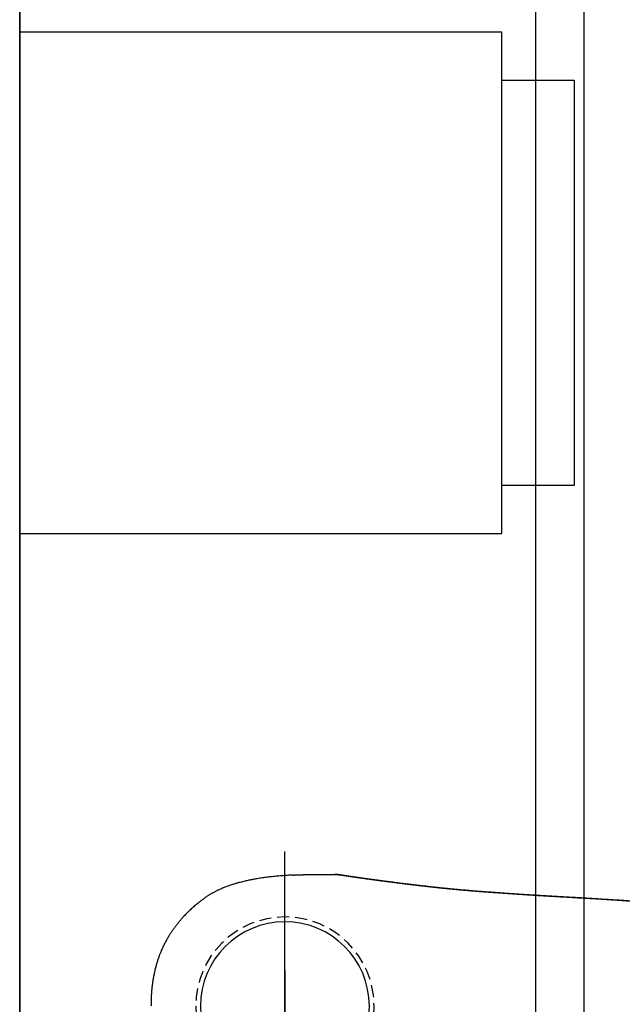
# Model space of a CAD drawing. Header units: millimetres. Extents: x 6161 to 8965, y -9035 to -5431.
# Tile 90 of 256: x 7364 to 7377, y -6803 to -6783. Entities that reach past the tile are written whole.
import ezdxf

# ---------------------------------------------------------------- set-up
doc = ezdxf.new("R2010")
doc.units = ezdxf.units.MM
doc.linetypes.add('HIDDEN', pattern=[0.375, 0.25, -0.125])
doc.layers.add('Wyposazenie Wew - Urzadzenia Sanitarne', color=6, linetype='Continuous')
doc.layers.add('Ściany', color=7, linetype='Continuous')

# ---------------------------------------------------------------- blocks, each defined once
blk = doc.blocks.new('ORAS_ELECTRA')
for p, q in [((-2.733, -1.026), (-2.733, -1.025)), ((-2.368, -4.189), (-2.367, -4.175))]:
    blk.add_line(p, q)
blk.add_lwpolyline([(-0.75, 0), (0.75, 0)])
at = {"color": 9, "linetype": 'HIDDEN', "true_color": 0xb8b8b8}
blk.add_circle((0, 0), 1.85, dxfattribs=at)
for points, knots in [([(-2.718, -0.167), (-2.717, -0.147), (-2.715, -0.106), (-2.712, -0.047), (-2.708, 0.012), (-2.704, 0.068), (-2.699, 0.124), (-2.694, 0.181), (-2.688, 0.237), (-2.682, 0.291), (-2.676, 0.344), (-2.67, 0.395), (-2.663, 0.447), (-2.655, 0.498), (-2.647, 0.549), (-2.639, 0.597), (-2.631, 0.642), (-2.623, 0.685), (-2.615, 0.727), (-2.606, 0.77), (-2.596, 0.812), (-2.586, 0.857), (-2.574, 0.904), (-2.563, 0.948), (-2.552, 0.986), (-2.543, 1.018), (-2.532, 1.053), (-2.521, 1.09), (-2.508, 1.129), (-2.495, 1.167), (-2.481, 1.206), (-2.466, 1.244), (-2.451, 1.282), (-2.436, 1.319), (-2.421, 1.351), (-2.408, 1.38), (-2.397, 1.404), (-2.385, 1.428), (-2.373, 1.452), (-2.36, 1.476), (-2.347, 1.499), (-2.334, 1.523), (-2.32, 1.546), (-2.305, 1.571), (-2.289, 1.597), (-2.27, 1.625), (-2.251, 1.652), (-2.232, 1.679), (-2.212, 1.705), (-2.192, 1.732), (-2.172, 1.758), (-2.149, 1.788), (-2.122, 1.82), (-2.093, 1.856), (-2.063, 1.891), (-2.032, 1.926), (-2.001, 1.96), (-1.969, 1.993), (-1.938, 2.025), (-1.907, 2.056), (-1.875, 2.087), (-1.845, 2.115), (-1.817, 2.14), (-1.791, 2.163), (-1.764, 2.186), (-1.737, 2.208), (-1.71, 2.23), (-1.683, 2.252), (-1.655, 2.273), (-1.627, 2.294), (-1.599, 2.314), (-1.571, 2.333), (-1.543, 2.353), (-1.515, 2.372), (-1.486, 2.39), (-1.455, 2.409), (-1.422, 2.429), (-1.387, 2.449), (-1.351, 2.469), (-1.316, 2.488), (-1.279, 2.506), (-1.243, 2.524), (-1.206, 2.541), (-1.171, 2.557), (-1.139, 2.571), (-1.108, 2.583), (-1.078, 2.595), (-1.047, 2.607), (-1.014, 2.619), (-0.981, 2.631), (-0.948, 2.642), (-0.914, 2.652), (-0.877, 2.663), (-0.838, 2.675), (-0.795, 2.686), (-0.752, 2.697), (-0.709, 2.707), (-0.667, 2.716), (-0.625, 2.724), (-0.583, 2.732), (-0.541, 2.739), (-0.498, 2.745), (-0.456, 2.751), (-0.413, 2.756), (-0.369, 2.761), (-0.324, 2.765), (-0.278, 2.769), (-0.232, 2.772), (-0.186, 2.774), (-0.139, 2.776), (-0.093, 2.778), (-0.046, 2.778), (-0.015, 2.778), (0, 2.779)], [0, 0, 0, 0, 0.013173, 0.026968, 0.039452, 0.051937, 0.064422, 0.076914, 0.089407, 0.101899, 0.113285, 0.124672, 0.136058, 0.147455, 0.158851, 0.170247, 0.179829, 0.189411, 0.198992, 0.208583, 0.218175, 0.227766, 0.23898, 0.250194, 0.257677, 0.26516, 0.272643, 0.281669, 0.290696, 0.299723, 0.308767, 0.317812, 0.326856, 0.335668, 0.34448, 0.350363, 0.356246, 0.362128, 0.368095, 0.374062, 0.380028, 0.386007, 0.391986, 0.397965, 0.405267, 0.412569, 0.419883, 0.427198, 0.434531, 0.441864, 0.4492, 0.456536, 0.466738, 0.476941, 0.487144, 0.497369, 0.507594, 0.517819, 0.527563, 0.537306, 0.54706, 0.556814, 0.564498, 0.572181, 0.57987, 0.587559, 0.595265, 0.602971, 0.610683, 0.618395, 0.625946, 0.633498, 0.64105, 0.648615, 0.656181, 0.663746, 0.672684, 0.681623, 0.690563, 0.699501, 0.708481, 0.717462, 0.726443, 0.735423, 0.742659, 0.749896, 0.757138, 0.764379, 0.772158, 0.779938, 0.787719, 0.795499, 0.803277, 0.813049, 0.822822, 0.832595, 0.842367, 0.851817, 0.861268, 0.870718, 0.880168, 0.889651, 0.899134, 0.908618, 0.918101, 0.928321, 0.938541, 0.948768, 0.958996, 0.969244, 0.979492, 0.989746, 1, 1, 1, 1]), ([(-2.718, -0.167), (-2.718, -0.167), (-2.718, -0.167), (-2.718, -0.168), (-2.718, -0.17), (-2.718, -0.172), (-2.719, -0.173), (-2.719, -0.175), (-2.719, -0.177), (-2.719, -0.178), (-2.719, -0.179), (-2.719, -0.181), (-2.719, -0.182), (-2.719, -0.184), (-2.719, -0.185), (-2.719, -0.186), (-2.719, -0.188), (-2.719, -0.19), (-2.719, -0.192), (-2.719, -0.194), (-2.72, -0.196), (-2.72, -0.197), (-2.72, -0.199), (-2.72, -0.2), (-2.72, -0.202), (-2.72, -0.203), (-2.72, -0.205), (-2.72, -0.207), (-2.72, -0.209), (-2.72, -0.212), (-2.72, -0.214), (-2.72, -0.215), (-2.721, -0.217), (-2.721, -0.218), (-2.721, -0.22), (-2.721, -0.221), (-2.721, -0.222), (-2.721, -0.224), (-2.721, -0.226), (-2.721, -0.228), (-2.721, -0.231), (-2.721, -0.233), (-2.721, -0.235), (-2.721, -0.236), (-2.721, -0.237), (-2.721, -0.238), (-2.721, -0.239), (-2.722, -0.241), (-2.722, -0.242), (-2.722, -0.243), (-2.722, -0.244), (-2.722, -0.246), (-2.722, -0.248), (-2.722, -0.249), (-2.722, -0.251), (-2.722, -0.253), (-2.722, -0.255), (-2.722, -0.256), (-2.722, -0.257), (-2.722, -0.259), (-2.722, -0.26), (-2.722, -0.262), (-2.722, -0.263), (-2.723, -0.265), (-2.723, -0.267), (-2.723, -0.269), (-2.723, -0.271), (-2.723, -0.273), (-2.723, -0.275), (-2.723, -0.276), (-2.723, -0.277), (-2.723, -0.279), (-2.723, -0.28), (-2.723, -0.282), (-2.723, -0.284), (-2.723, -0.286), (-2.723, -0.289), (-2.724, -0.291), (-2.724, -0.293), (-2.724, -0.295), (-2.724, -0.296), (-2.724, -0.298), (-2.724, -0.299), (-2.724, -0.3), (-2.724, -0.302), (-2.724, -0.303), (-2.724, -0.305), (-2.724, -0.307), (-2.724, -0.309), (-2.724, -0.311), (-2.724, -0.313), (-2.724, -0.314), (-2.724, -0.315), (-2.724, -0.317), (-2.724, -0.318), (-2.725, -0.319), (-2.725, -0.32), (-2.725, -0.322), (-2.725, -0.324), (-2.725, -0.326), (-2.725, -0.328), (-2.725, -0.33), (-2.725, -0.332), (-2.725, -0.334), (-2.725, -0.336), (-2.725, -0.338), (-2.725, -0.339), (-2.725, -0.341), (-2.725, -0.342), (-2.725, -0.344), (-2.725, -0.346), (-2.726, -0.348), (-2.726, -0.351), (-2.726, -0.353), (-2.726, -0.355), (-2.726, -0.357), (-2.726, -0.358), (-2.726, -0.359), (-2.726, -0.36), (-2.726, -0.362), (-2.726, -0.363), (-2.726, -0.365), (-2.726, -0.366), (-2.726, -0.368), (-2.726, -0.37), (-2.726, -0.372), (-2.726, -0.374), (-2.726, -0.376), (-2.726, -0.378), (-2.727, -0.38), (-2.727, -0.381), (-2.727, -0.383), (-2.727, -0.384), (-2.727, -0.385), (-2.727, -0.386), (-2.727, -0.388), (-2.727, -0.389), (-2.727, -0.391), (-2.727, -0.393), (-2.727, -0.395), (-2.727, -0.398), (-2.727, -0.4), (-2.727, -0.402), (-2.727, -0.404), (-2.727, -0.405), (-2.727, -0.407), (-2.727, -0.41), (-2.727, -0.412), (-2.728, -0.414), (-2.728, -0.416), (-2.728, -0.418), (-2.728, -0.42), (-2.728, -0.422), (-2.728, -0.423), (-2.728, -0.424), (-2.728, -0.425), (-2.728, -0.427), (-2.728, -0.428), (-2.728, -0.429), (-2.728, -0.43), (-2.728, -0.432), (-2.728, -0.433), (-2.728, -0.435), (-2.728, -0.437), (-2.728, -0.439), (-2.728, -0.441), (-2.728, -0.443), (-2.728, -0.445), (-2.728, -0.447), (-2.728, -0.448), (-2.728, -0.449), (-2.728, -0.45), (-2.729, -0.451), (-2.729, -0.452), (-2.729, -0.453), (-2.729, -0.454), (-2.729, -0.455), (-2.729, -0.457), (-2.729, -0.458), (-2.729, -0.46), (-2.729, -0.463), (-2.729, -0.465), (-2.729, -0.467), (-2.729, -0.469), (-2.729, -0.471), (-2.729, -0.473), (-2.729, -0.474), (-2.729, -0.476), (-2.729, -0.477), (-2.729, -0.479), (-2.729, -0.48), (-2.729, -0.482), (-2.729, -0.485), (-2.729, -0.487), (-2.729, -0.489), (-2.729, -0.492), (-2.73, -0.494), (-2.73, -0.496), (-2.73, -0.498), (-2.73, -0.5), (-2.73, -0.501), (-2.73, -0.503), (-2.73, -0.504), (-2.73, -0.506), (-2.73, -0.508), (-2.73, -0.51), (-2.73, -0.512), (-2.73, -0.514), (-2.73, -0.517), (-2.73, -0.519), (-2.73, -0.521), (-2.73, -0.523), (-2.73, -0.525), (-2.73, -0.527), (-2.73, -0.529), (-2.73, -0.531), (-2.73, -0.533), (-2.73, -0.536), (-2.73, -0.538), (-2.73, -0.54), (-2.731, -0.543), (-2.731, -0.545), (-2.731, -0.547), (-2.731, -0.549), (-2.731, -0.551), (-2.731, -0.553), (-2.731, -0.555), (-2.731, -0.557), (-2.731, -0.559), (-2.731, -0.562), (-2.731, -0.565), (-2.731, -0.568), (-2.731, -0.57), (-2.731, -0.572), (-2.731, -0.574), (-2.731, -0.576), (-2.731, -0.578), (-2.731, -0.579), (-2.731, -0.581), (-2.731, -0.582), (-2.731, -0.583), (-2.731, -0.584), (-2.731, -0.586), (-2.731, -0.588), (-2.731, -0.59), (-2.731, -0.592), (-2.731, -0.594), (-2.731, -0.596), (-2.731, -0.598), (-2.732, -0.6), (-2.732, -0.602), (-2.732, -0.603), (-2.732, -0.604), (-2.732, -0.606), (-2.732, -0.607), (-2.732, -0.609), (-2.732, -0.611), (-2.732, -0.613), (-2.732, -0.615), (-2.732, -0.618), (-2.732, -0.62), (-2.732, -0.623), (-2.732, -0.625), (-2.732, -0.626), (-2.732, -0.627), (-2.732, -0.629), (-2.732, -0.63), (-2.732, -0.631), (-2.732, -0.633), (-2.732, -0.635), (-2.732, -0.637), (-2.732, -0.639), (-2.732, -0.641), (-2.732, -0.643), (-2.732, -0.645), (-2.732, -0.648), (-2.732, -0.651), (-2.732, -0.653), (-2.732, -0.655), (-2.732, -0.658), (-2.732, -0.66), (-2.732, -0.662), (-2.732, -0.663), (-2.732, -0.665), (-2.732, -0.666), (-2.732, -0.667), (-2.732, -0.669), (-2.732, -0.671), (-2.732, -0.673), (-2.732, -0.676), (-2.733, -0.678), (-2.733, -0.681), (-2.733, -0.683), (-2.733, -0.685), (-2.733, -0.686), (-2.733, -0.688), (-2.733, -0.689), (-2.733, -0.69), (-2.733, -0.691), (-2.733, -0.693), (-2.733, -0.695), (-2.733, -0.697), (-2.733, -0.699), (-2.733, -0.702), (-2.733, -0.705), (-2.733, -0.707), (-2.733, -0.71), (-2.733, -0.713), (-2.733, -0.715), (-2.733, -0.718), (-2.733, -0.719), (-2.733, -0.721), (-2.733, -0.723), (-2.733, -0.725), (-2.733, -0.727), (-2.733, -0.729), (-2.733, -0.731), (-2.733, -0.734), (-2.733, -0.736), (-2.733, -0.739), (-2.733, -0.742), (-2.733, -0.745), (-2.733, -0.747), (-2.733, -0.75), (-2.733, -0.752), (-2.733, -0.754), (-2.733, -0.755), (-2.733, -0.757), (-2.733, -0.759), (-2.733, -0.76), (-2.733, -0.762), (-2.733, -0.764), (-2.733, -0.766), (-2.733, -0.769), (-2.733, -0.771), (-2.733, -0.774), (-2.733, -0.777), (-2.733, -0.78), (-2.733, -0.782), (-2.733, -0.784), (-2.733, -0.786), (-2.733, -0.788), (-2.733, -0.79), (-2.733, -0.791), (-2.733, -0.793), (-2.733, -0.794), (-2.733, -0.796), (-2.733, -0.799), (-2.733, -0.801), (-2.733, -0.804), (-2.733, -0.808), (-2.733, -0.811), (-2.733, -0.814), (-2.733, -0.816), (-2.733, -0.819), (-2.733, -0.821), (-2.733, -0.823), (-2.733, -0.824), (-2.733, -0.826), (-2.733, -0.828), (-2.733, -0.83), (-2.733, -0.833), (-2.733, -0.835), (-2.733, -0.838), (-2.733, -0.841), (-2.733, -0.844), (-2.733, -0.847), (-2.733, -0.85), (-2.733, -0.852), (-2.733, -0.855), (-2.733, -0.857), (-2.733, -0.86), (-2.733, -0.863), (-2.733, -0.865), (-2.733, -0.868), (-2.733, -0.872), (-2.733, -0.875), (-2.733, -0.879), (-2.733, -0.883), (-2.733, -0.886), (-2.733, -0.889), (-2.733, -0.892), (-2.733, -0.894), (-2.733, -0.897), (-2.733, -0.899), (-2.733, -0.901), (-2.733, -0.903), (-2.733, -0.905), (-2.733, -0.908), (-2.733, -0.911), (-2.733, -0.914), (-2.733, -0.917), (-2.733, -0.92), (-2.733, -0.924), (-2.733, -0.927), (-2.733, -0.929), (-2.733, -0.932), (-2.733, -0.933), (-2.733, -0.935), (-2.733, -0.937), (-2.733, -0.939), (-2.733, -0.941), (-2.733, -0.943), (-2.733, -0.945), (-2.733, -0.947), (-2.733, -0.95), (-2.733, -0.954), (-2.733, -0.959), (-2.733, -0.965), (-2.733, -0.97), (-2.733, -0.974), (-2.733, -0.978), (-2.733, -0.981), (-2.733, -0.984), (-2.733, -0.987), (-2.733, -0.99), (-2.733, -0.992), (-2.733, -0.996), (-2.733, -1), (-2.733, -1.004), (-2.733, -1.008), (-2.733, -1.012), (-2.733, -1.016), (-2.733, -1.019), (-2.733, -1.022), (-2.733, -1.024), (-2.733, -1.025)], [0, 0, 0, 0, 0.000152, 0.001738, 0.003576, 0.005666, 0.007918, 0.00995, 0.011718, 0.013224, 0.015073, 0.016792, 0.018381, 0.019883, 0.021398, 0.023208, 0.025315, 0.027713, 0.030083, 0.032236, 0.034497, 0.036532, 0.038367, 0.040001, 0.041569, 0.043442, 0.045661, 0.048226, 0.05092, 0.053547, 0.056073, 0.058129, 0.059941, 0.061508, 0.062923, 0.064514, 0.066308, 0.068307, 0.070736, 0.073389, 0.076249, 0.078895, 0.081142, 0.082711, 0.084022, 0.085305, 0.086622, 0.087973, 0.089358, 0.090788, 0.092416, 0.094242, 0.096266, 0.098439, 0.100952, 0.103103, 0.104892, 0.106433, 0.107972, 0.109489, 0.111017, 0.112811, 0.115009, 0.117311, 0.119904, 0.122388, 0.124644, 0.126679, 0.128538, 0.130228, 0.13175, 0.133343, 0.135164, 0.137275, 0.139677, 0.1423, 0.144999, 0.147776, 0.150272, 0.152407, 0.154212, 0.155774, 0.157369, 0.159006, 0.160692, 0.162616, 0.164861, 0.167089, 0.169508, 0.171747, 0.17374, 0.175484, 0.176999, 0.178446, 0.179868, 0.181329, 0.182788, 0.184495, 0.186511, 0.188837, 0.191423, 0.194109, 0.196725, 0.199178, 0.201343, 0.20322, 0.204818, 0.206658, 0.20859, 0.210615, 0.212878, 0.215501, 0.218487, 0.221519, 0.224132, 0.225888, 0.227404, 0.228872, 0.230338, 0.231826, 0.233338, 0.235075, 0.23708, 0.239351, 0.241808, 0.244292, 0.246771, 0.249173, 0.25136, 0.253272, 0.25491, 0.256375, 0.257859, 0.259367, 0.2609, 0.262551, 0.264461, 0.266631, 0.269061, 0.271515, 0.274401, 0.276915, 0.279135, 0.281384, 0.283507, 0.285739, 0.288394, 0.291471, 0.293613, 0.295927, 0.298407, 0.300749, 0.302771, 0.304473, 0.305854, 0.306991, 0.308408, 0.309834, 0.311271, 0.312717, 0.314335, 0.316156, 0.318315, 0.320809, 0.323423, 0.325999, 0.328474, 0.330699, 0.332623, 0.334245, 0.335452, 0.336602, 0.337749, 0.338892, 0.340032, 0.341168, 0.342344, 0.343812, 0.345852, 0.34831, 0.351141, 0.353866, 0.35647, 0.358824, 0.360953, 0.362985, 0.36476, 0.36644, 0.368164, 0.369931, 0.371892, 0.374145, 0.37672, 0.379603, 0.382414, 0.384977, 0.387677, 0.390132, 0.392429, 0.394572, 0.396302, 0.398103, 0.399976, 0.401971, 0.404214, 0.406663, 0.409347, 0.411955, 0.414337, 0.417242, 0.419852, 0.422308, 0.424631, 0.427032, 0.429568, 0.431702, 0.434105, 0.436783, 0.439698, 0.442463, 0.444979, 0.447674, 0.450156, 0.452488, 0.454694, 0.456947, 0.459238, 0.461684, 0.464524, 0.467778, 0.471245, 0.474425, 0.477309, 0.479887, 0.482153, 0.484091, 0.485962, 0.487835, 0.489709, 0.490801, 0.492111, 0.493684, 0.495522, 0.497624, 0.499948, 0.502219, 0.505177, 0.507911, 0.510295, 0.512314, 0.514088, 0.515695, 0.517301, 0.518908, 0.520514, 0.522268, 0.52435, 0.526855, 0.529767, 0.532845, 0.536016, 0.53857, 0.540789, 0.542671, 0.544217, 0.545506, 0.54678, 0.548781, 0.550785, 0.552842, 0.554821, 0.55703, 0.559468, 0.562132, 0.565022, 0.568099, 0.57101, 0.573675, 0.576681, 0.579354, 0.581706, 0.583881, 0.586064, 0.587479, 0.588898, 0.590496, 0.592482, 0.594855, 0.597562, 0.600409, 0.603231, 0.606004, 0.608531, 0.610685, 0.612468, 0.613931, 0.615355, 0.616779, 0.618203, 0.620197, 0.622313, 0.624701, 0.627364, 0.630321, 0.633519, 0.63696, 0.640262, 0.64334, 0.646223, 0.648774, 0.650988, 0.653006, 0.655025, 0.657009, 0.659013, 0.66131, 0.663994, 0.667097, 0.670392, 0.673855, 0.677326, 0.680484, 0.683321, 0.685883, 0.688201, 0.690295, 0.692341, 0.694388, 0.696436, 0.698119, 0.700073, 0.702308, 0.704817, 0.707451, 0.710901, 0.714438, 0.717759, 0.72074, 0.723401, 0.725836, 0.728058, 0.72988, 0.731699, 0.733519, 0.73534, 0.73725, 0.739483, 0.742053, 0.74491, 0.748646, 0.752514, 0.75627, 0.759686, 0.762766, 0.765285, 0.767546, 0.76965, 0.771754, 0.773859, 0.775944, 0.778284, 0.780953, 0.783932, 0.787179, 0.790621, 0.794136, 0.797494, 0.800688, 0.803605, 0.80617, 0.80928, 0.812308, 0.815316, 0.818495, 0.822006, 0.825794, 0.829925, 0.834183, 0.83844, 0.842028, 0.845441, 0.848651, 0.85162, 0.854326, 0.856865, 0.859258, 0.861652, 0.864136, 0.866968, 0.870163, 0.873647, 0.877387, 0.881303, 0.885215, 0.889085, 0.891812, 0.89417, 0.896169, 0.898033, 0.899843, 0.902176, 0.904456, 0.906824, 0.909292, 0.911918, 0.914947, 0.91839, 0.924927, 0.931475, 0.938007, 0.942595, 0.946774, 0.950576, 0.954148, 0.956956, 0.95978, 0.96287, 0.966308, 0.970981, 0.975853, 0.980762, 0.98567, 0.989526, 0.993381, 0.996961, 1, 1, 1, 1]), ([(-2.733, -1.026), (-2.733, -1.026), (-2.733, -1.03), (-2.733, -1.037), (-2.732, -1.047), (-2.732, -1.058), (-2.731, -1.069), (-2.73, -1.08), (-2.729, -1.09), (-2.728, -1.099), (-2.727, -1.108), (-2.726, -1.117), (-2.725, -1.127), (-2.724, -1.135), (-2.723, -1.144), (-2.722, -1.153), (-2.721, -1.162), (-2.72, -1.17), (-2.718, -1.179), (-2.717, -1.187), (-2.716, -1.196), (-2.715, -1.204), (-2.714, -1.212), (-2.712, -1.221), (-2.711, -1.229), (-2.71, -1.237), (-2.709, -1.246), (-2.707, -1.254), (-2.706, -1.263), (-2.705, -1.271), (-2.704, -1.28), (-2.702, -1.288), (-2.701, -1.297), (-2.7, -1.306), (-2.698, -1.315), (-2.697, -1.324), (-2.695, -1.333), (-2.694, -1.342), (-2.693, -1.351), (-2.691, -1.36), (-2.69, -1.37), (-2.688, -1.379), (-2.687, -1.388), (-2.686, -1.398), (-2.684, -1.408), (-2.683, -1.417), (-2.681, -1.427), (-2.68, -1.437), (-2.678, -1.447), (-2.677, -1.457), (-2.675, -1.467), (-2.674, -1.477), (-2.672, -1.488), (-2.671, -1.498), (-2.669, -1.509), (-2.668, -1.519), (-2.666, -1.53), (-2.665, -1.541), (-2.663, -1.551), (-2.662, -1.562), (-2.66, -1.573), (-2.659, -1.584), (-2.657, -1.595), (-2.655, -1.606), (-2.654, -1.618), (-2.652, -1.629), (-2.651, -1.641), (-2.649, -1.652), (-2.647, -1.664), (-2.646, -1.676), (-2.644, -1.688), (-2.643, -1.7), (-2.641, -1.712), (-2.639, -1.724), (-2.638, -1.736), (-2.636, -1.748), (-2.634, -1.761), (-2.632, -1.773), (-2.631, -1.786), (-2.629, -1.799), (-2.627, -1.811), (-2.626, -1.824), (-2.624, -1.837), (-2.622, -1.85), (-2.62, -1.863), (-2.619, -1.877), (-2.617, -1.89), (-2.615, -1.903), (-2.613, -1.917), (-2.611, -1.93), (-2.61, -1.944), (-2.608, -1.957), (-2.606, -1.971), (-2.604, -1.985), (-2.602, -1.999), (-2.601, -2.013), (-2.599, -2.027), (-2.597, -2.041), (-2.595, -2.055), (-2.593, -2.07), (-2.591, -2.084), (-2.589, -2.099), (-2.587, -2.113), (-2.585, -2.128), (-2.583, -2.143), (-2.582, -2.158), (-2.58, -2.172), (-2.578, -2.187), (-2.576, -2.203), (-2.574, -2.218), (-2.572, -2.233), (-2.57, -2.248), (-2.568, -2.263), (-2.566, -2.279), (-2.564, -2.294), (-2.562, -2.31), (-2.56, -2.326), (-2.558, -2.341), (-2.556, -2.357), (-2.554, -2.373), (-2.552, -2.389), (-2.55, -2.405), (-2.548, -2.421), (-2.546, -2.438), (-2.544, -2.454), (-2.542, -2.471), (-2.54, -2.487), (-2.538, -2.504), (-2.535, -2.52), (-2.533, -2.537), (-2.531, -2.554), (-2.529, -2.57), (-2.527, -2.587), (-2.525, -2.604), (-2.523, -2.621), (-2.521, -2.639), (-2.519, -2.656), (-2.517, -2.673), (-2.515, -2.69), (-2.513, -2.708), (-2.511, -2.725), (-2.508, -2.743), (-2.506, -2.761), (-2.504, -2.778), (-2.502, -2.796), (-2.5, -2.814), (-2.498, -2.832), (-2.496, -2.85), (-2.494, -2.868), (-2.492, -2.887), (-2.49, -2.905), (-2.488, -2.923), (-2.485, -2.942), (-2.483, -2.96), (-2.481, -2.979), (-2.479, -2.998), (-2.477, -3.016), (-2.475, -3.035), (-2.473, -3.054), (-2.471, -3.073), (-2.469, -3.092), (-2.467, -3.112), (-2.465, -3.131), (-2.463, -3.15), (-2.46, -3.17), (-2.458, -3.189), (-2.456, -3.209), (-2.454, -3.228), (-2.452, -3.248), (-2.45, -3.268), (-2.448, -3.288), (-2.446, -3.308), (-2.444, -3.328), (-2.442, -3.348), (-2.44, -3.369), (-2.438, -3.389), (-2.436, -3.409), (-2.434, -3.43), (-2.432, -3.451), (-2.43, -3.471), (-2.428, -3.492), (-2.426, -3.513), (-2.424, -3.534), (-2.422, -3.555), (-2.42, -3.576), (-2.418, -3.597), (-2.416, -3.619), (-2.414, -3.64), (-2.412, -3.662), (-2.41, -3.684), (-2.408, -3.705), (-2.406, -3.727), (-2.405, -3.749), (-2.403, -3.771), (-2.401, -3.793), (-2.399, -3.815), (-2.397, -3.838), (-2.395, -3.86), (-2.393, -3.883), (-2.391, -3.905), (-2.39, -3.928), (-2.388, -3.951), (-2.386, -3.973), (-2.384, -3.996), (-2.382, -4.02), (-2.38, -4.043), (-2.379, -4.066), (-2.377, -4.089), (-2.375, -4.111), (-2.374, -4.133), (-2.372, -4.152), (-2.371, -4.171), (-2.37, -4.183), (-2.369, -4.189), (-2.369, -4.189)], [0, 0, 0, 0, 0.000897, 0.014392, 0.028259, 0.042658, 0.057335, 0.071796, 0.084135, 0.095797, 0.106851, 0.118564, 0.128903, 0.139852, 0.150279, 0.16025, 0.169835, 0.179089, 0.188056, 0.196771, 0.205262, 0.213555, 0.22166, 0.22964, 0.237452, 0.24511, 0.252628, 0.260016, 0.267284, 0.274441, 0.281494, 0.28845, 0.295315, 0.302095, 0.308794, 0.315416, 0.32203, 0.328524, 0.334936, 0.341269, 0.347528, 0.353717, 0.35984, 0.365899, 0.371898, 0.377839, 0.383725, 0.389558, 0.39534, 0.401075, 0.406762, 0.412405, 0.418004, 0.423618, 0.429062, 0.434454, 0.439796, 0.445092, 0.450342, 0.455549, 0.460714, 0.465839, 0.470925, 0.475973, 0.480986, 0.485964, 0.490908, 0.49582, 0.500701, 0.505551, 0.510372, 0.515165, 0.519931, 0.524654, 0.529349, 0.534008, 0.538633, 0.543224, 0.547784, 0.552312, 0.556812, 0.561283, 0.565726, 0.570144, 0.574534, 0.578879, 0.58319, 0.587475, 0.591733, 0.595965, 0.60017, 0.60435, 0.608503, 0.612631, 0.616733, 0.620811, 0.624863, 0.628816, 0.632873, 0.6369, 0.640897, 0.644865, 0.648806, 0.652719, 0.656607, 0.660469, 0.664307, 0.668122, 0.671913, 0.675683, 0.679431, 0.683158, 0.686865, 0.690552, 0.694221, 0.697871, 0.701504, 0.70512, 0.708719, 0.712302, 0.715869, 0.719422, 0.72296, 0.726484, 0.730023, 0.733512, 0.736982, 0.740435, 0.743872, 0.747294, 0.7507, 0.754091, 0.75746, 0.760819, 0.764168, 0.767504, 0.770826, 0.774132, 0.777422, 0.780694, 0.783961, 0.787221, 0.790468, 0.793703, 0.796926, 0.800138, 0.803338, 0.806527, 0.809706, 0.812875, 0.816033, 0.819181, 0.82232, 0.82545, 0.828571, 0.831684, 0.83479, 0.837892, 0.840985, 0.84407, 0.847147, 0.850216, 0.853277, 0.856332, 0.859379, 0.862419, 0.865453, 0.868481, 0.871504, 0.87452, 0.877531, 0.880538, 0.883539, 0.886536, 0.889529, 0.892518, 0.895503, 0.898484, 0.901463, 0.904439, 0.907412, 0.910382, 0.913351, 0.916318, 0.919283, 0.922247, 0.92521, 0.928172, 0.931133, 0.934095, 0.937043, 0.939995, 0.942952, 0.945913, 0.948876, 0.95184, 0.954801, 0.957758, 0.960716, 0.963662, 0.966616, 0.969577, 0.972545, 0.975521, 0.978504, 0.981496, 0.984497, 0.98746, 0.990212, 0.992827, 0.995596, 0.997715, 0.99984, 1, 1, 1, 1]), ([(-2.367, -4.175), (-2.368, -4.162), (-2.37, -4.135), (-2.373, -4.094), (-2.376, -4.055), (-2.379, -4.015), (-2.383, -3.976), (-2.386, -3.936), (-2.389, -3.897), (-2.392, -3.859), (-2.395, -3.82), (-2.399, -3.782), (-2.402, -3.744), (-2.405, -3.707), (-2.408, -3.669), (-2.412, -3.632), (-2.415, -3.595), (-2.419, -3.558), (-2.422, -3.521), (-2.426, -3.483), (-2.429, -3.447), (-2.433, -3.409), (-2.437, -3.372), (-2.44, -3.334), (-2.444, -3.296), (-2.448, -3.259), (-2.452, -3.222), (-2.456, -3.185), (-2.46, -3.149), (-2.463, -3.113), (-2.467, -3.078), (-2.471, -3.042), (-2.475, -3.007), (-2.479, -2.973), (-2.483, -2.938), (-2.487, -2.905), (-2.49, -2.871), (-2.494, -2.838), (-2.498, -2.806), (-2.502, -2.774), (-2.505, -2.742), (-2.509, -2.711), (-2.513, -2.68), (-2.517, -2.649), (-2.52, -2.619), (-2.524, -2.589), (-2.528, -2.558), (-2.532, -2.527), (-2.536, -2.494), (-2.54, -2.462), (-2.543, -2.431), (-2.547, -2.4), (-2.551, -2.37), (-2.555, -2.34), (-2.559, -2.311), (-2.562, -2.282), (-2.566, -2.254), (-2.57, -2.226), (-2.573, -2.198), (-2.577, -2.171), (-2.58, -2.144), (-2.584, -2.117), (-2.587, -2.091), (-2.59, -2.066), (-2.594, -2.041), (-2.597, -2.016), (-2.6, -1.992), (-2.603, -1.968), (-2.607, -1.943), (-2.61, -1.917), (-2.614, -1.889), (-2.618, -1.862), (-2.621, -1.837), (-2.624, -1.813), (-2.627, -1.79), (-2.63, -1.769), (-2.633, -1.747), (-2.636, -1.726), (-2.639, -1.704), (-2.642, -1.681), (-2.645, -1.657), (-2.649, -1.633), (-2.652, -1.611), (-2.655, -1.588), (-2.658, -1.567), (-2.661, -1.546), (-2.664, -1.525), (-2.667, -1.506), (-2.669, -1.487), (-2.672, -1.47), (-2.674, -1.454), (-2.676, -1.439), (-2.679, -1.424), (-2.681, -1.409), (-2.683, -1.395), (-2.685, -1.381), (-2.687, -1.368), (-2.689, -1.352), (-2.692, -1.335), (-2.695, -1.317), (-2.697, -1.299), (-2.7, -1.283), (-2.703, -1.266), (-2.705, -1.251), (-2.707, -1.236), (-2.709, -1.221), (-2.712, -1.208), (-2.714, -1.194), (-2.716, -1.182), (-2.717, -1.17), (-2.719, -1.158), (-2.721, -1.147), (-2.722, -1.136), (-2.724, -1.125), (-2.725, -1.115), (-2.726, -1.105), (-2.727, -1.096), (-2.728, -1.087), (-2.729, -1.079), (-2.73, -1.07), (-2.731, -1.062), (-2.732, -1.054), (-2.732, -1.045), (-2.733, -1.036), (-2.733, -1.029), (-2.733, -1.026)], [0, 0, 0, 0, 0.005042, 0.010085, 0.015128, 0.020171, 0.025213, 0.030256, 0.035299, 0.040342, 0.045385, 0.050427, 0.055469, 0.060512, 0.065555, 0.070598, 0.075641, 0.080861, 0.086082, 0.091303, 0.096524, 0.101745, 0.107324, 0.112903, 0.118483, 0.124063, 0.129642, 0.135243, 0.140845, 0.146447, 0.152049, 0.15765, 0.163343, 0.169037, 0.174731, 0.180424, 0.186117, 0.19181, 0.197503, 0.203197, 0.20889, 0.214583, 0.220354, 0.226126, 0.231897, 0.237669, 0.24344, 0.250034, 0.256627, 0.263221, 0.269814, 0.276407, 0.283, 0.289593, 0.296186, 0.302832, 0.309478, 0.316124, 0.322769, 0.32959, 0.336411, 0.343232, 0.350054, 0.356874, 0.363694, 0.370515, 0.377336, 0.384156, 0.390977, 0.399572, 0.408167, 0.416763, 0.425358, 0.432951, 0.440545, 0.448138, 0.455736, 0.463333, 0.470931, 0.480459, 0.489988, 0.499517, 0.509046, 0.518575, 0.528119, 0.537663, 0.547208, 0.556752, 0.566296, 0.57459, 0.582884, 0.591178, 0.599474, 0.60777, 0.616066, 0.624348, 0.63263, 0.640912, 0.653338, 0.665764, 0.678196, 0.690629, 0.703064, 0.715499, 0.727922, 0.740344, 0.752769, 0.765193, 0.777621, 0.79005, 0.802479, 0.814908, 0.827734, 0.84056, 0.853387, 0.866213, 0.879042, 0.891871, 0.904701, 0.917531, 0.931434, 0.945337, 0.95924, 0.980096, 1, 1, 1, 1]), ([(-2.369, -4.189), (-2.369, -4.196), (-2.368, -4.213), (-2.366, -4.24), (-2.364, -4.271), (-2.361, -4.301), (-2.359, -4.332), (-2.357, -4.364), (-2.355, -4.395), (-2.353, -4.427), (-2.35, -4.459), (-2.348, -4.491), (-2.346, -4.523), (-2.344, -4.555), (-2.341, -4.588), (-2.339, -4.621), (-2.337, -4.654), (-2.335, -4.687), (-2.332, -4.721), (-2.33, -4.754), (-2.328, -4.788), (-2.326, -4.823), (-2.323, -4.857), (-2.321, -4.892), (-2.319, -4.927), (-2.317, -4.962), (-2.314, -4.998), (-2.312, -5.034), (-2.309, -5.07), (-2.307, -5.107), (-2.305, -5.143), (-2.303, -5.178), (-2.3, -5.213), (-2.298, -5.247), (-2.296, -5.281), (-2.294, -5.314), (-2.292, -5.346), (-2.29, -5.378), (-2.288, -5.41), (-2.286, -5.442), (-2.284, -5.475), (-2.282, -5.507), (-2.28, -5.54), (-2.279, -5.573), (-2.277, -5.606), (-2.275, -5.641), (-2.273, -5.677), (-2.27, -5.714), (-2.268, -5.752), (-2.266, -5.791), (-2.264, -5.832), (-2.261, -5.873), (-2.259, -5.916), (-2.256, -5.96), (-2.254, -6.006), (-2.251, -6.053), (-2.248, -6.102), (-2.245, -6.153), (-2.242, -6.207), (-2.239, -6.263), (-2.236, -6.323), (-2.232, -6.388), (-2.228, -6.459), (-2.223, -6.539), (-2.217, -6.631), (-2.211, -6.725), (-2.206, -6.814), (-2.201, -6.892), (-2.196, -6.961), (-2.192, -7.025), (-2.187, -7.085), (-2.183, -7.142), (-2.179, -7.197), (-2.175, -7.252), (-2.171, -7.306), (-2.168, -7.358), (-2.164, -7.407), (-2.16, -7.455), (-2.156, -7.502), (-2.152, -7.548), (-2.149, -7.594), (-2.145, -7.638), (-2.141, -7.681), (-2.138, -7.724), (-2.134, -7.766), (-2.13, -7.807), (-2.127, -7.847), (-2.123, -7.887), (-2.119, -7.926), (-2.116, -7.965), (-2.112, -8.003), (-2.108, -8.041), (-2.105, -8.078), (-2.101, -8.114), (-2.097, -8.151), (-2.093, -8.187), (-2.09, -8.223), (-2.086, -8.258), (-2.082, -8.293), (-2.078, -8.328), (-2.074, -8.363), (-2.07, -8.397), (-2.066, -8.431), (-2.062, -8.465), (-2.058, -8.499), (-2.054, -8.532), (-2.05, -8.566), (-2.046, -8.6), (-2.041, -8.633), (-2.037, -8.667), (-2.032, -8.7), (-2.028, -8.734), (-2.023, -8.767), (-2.019, -8.8), (-2.014, -8.833), (-2.009, -8.865), (-2.004, -8.898), (-1.999, -8.93), (-1.994, -8.963), (-1.989, -8.995), (-1.984, -9.027), (-1.979, -9.059), (-1.974, -9.09), (-1.968, -9.122), (-1.963, -9.154), (-1.957, -9.186), (-1.951, -9.218), (-1.945, -9.25), (-1.939, -9.281), (-1.933, -9.313), (-1.927, -9.345), (-1.92, -9.377), (-1.914, -9.408), (-1.907, -9.44), (-1.9, -9.471), (-1.894, -9.503), (-1.886, -9.534), (-1.879, -9.565), (-1.872, -9.596), (-1.864, -9.627), (-1.857, -9.657), (-1.849, -9.687), (-1.842, -9.717), (-1.834, -9.746), (-1.826, -9.775), (-1.818, -9.804), (-1.81, -9.832), (-1.802, -9.858), (-1.797, -9.874), (-1.795, -9.881)], [0, 0, 0, 0, 0.003717, 0.009313, 0.014928, 0.020555, 0.026233, 0.03193, 0.037647, 0.043385, 0.049146, 0.054929, 0.060735, 0.066566, 0.072421, 0.078302, 0.08421, 0.090145, 0.096108, 0.102101, 0.108124, 0.114179, 0.120284, 0.12643, 0.132619, 0.138851, 0.145129, 0.151456, 0.157822, 0.164262, 0.170565, 0.17674, 0.182798, 0.188746, 0.194593, 0.200378, 0.205891, 0.21142, 0.216964, 0.222524, 0.228101, 0.233694, 0.239304, 0.244935, 0.25068, 0.256699, 0.262858, 0.269171, 0.275654, 0.282327, 0.289211, 0.29633, 0.303656, 0.31119, 0.318955, 0.326981, 0.335304, 0.343968, 0.353032, 0.362574, 0.372698, 0.383557, 0.395482, 0.409046, 0.424384, 0.442107, 0.456898, 0.469886, 0.481632, 0.49246, 0.502582, 0.51214, 0.521235, 0.530868, 0.540056, 0.548857, 0.557329, 0.565515, 0.573524, 0.581406, 0.589126, 0.596695, 0.604126, 0.611427, 0.618606, 0.625673, 0.632633, 0.639493, 0.646258, 0.652934, 0.659525, 0.665978, 0.67238, 0.678735, 0.685044, 0.691309, 0.697531, 0.703712, 0.709852, 0.715953, 0.722016, 0.728043, 0.734034, 0.739991, 0.745914, 0.751731, 0.757726, 0.763707, 0.769675, 0.775628, 0.781568, 0.787493, 0.793405, 0.799302, 0.805186, 0.811056, 0.816912, 0.822755, 0.828583, 0.834399, 0.840201, 0.845993, 0.851773, 0.857574, 0.863393, 0.869228, 0.875078, 0.880939, 0.88681, 0.892689, 0.898573, 0.904459, 0.910345, 0.916229, 0.922108, 0.927981, 0.933845, 0.93973, 0.945574, 0.951371, 0.95712, 0.962821, 0.968473, 0.974077, 0.979632, 0.985144, 0.990541, 0.995855, 1, 1, 1, 1]), ([(-1.788, -9.841), (-1.792, -9.827), (-1.801, -9.8), (-1.814, -9.757), (-1.827, -9.713), (-1.839, -9.668), (-1.851, -9.623), (-1.863, -9.578), (-1.876, -9.528), (-1.888, -9.475), (-1.902, -9.417), (-1.914, -9.359), (-1.927, -9.301), (-1.938, -9.242), (-1.95, -9.182), (-1.961, -9.122), (-1.971, -9.065), (-1.98, -9.011), (-1.989, -8.96), (-1.997, -8.908), (-2.005, -8.857), (-2.013, -8.805), (-2.02, -8.753), (-2.028, -8.7), (-2.035, -8.648), (-2.042, -8.595), (-2.049, -8.54), (-2.056, -8.482), (-2.063, -8.422), (-2.07, -8.362), (-2.077, -8.302), (-2.084, -8.241), (-2.091, -8.18), (-2.097, -8.12), (-2.103, -8.058), (-2.109, -7.997), (-2.116, -7.933), (-2.122, -7.866), (-2.128, -7.795), (-2.135, -7.725), (-2.141, -7.654), (-2.147, -7.583), (-2.153, -7.51), (-2.158, -7.437), (-2.164, -7.363), (-2.17, -7.29), (-2.176, -7.209), (-2.182, -7.121), (-2.189, -7.026), (-2.195, -6.93), (-2.202, -6.825), (-2.21, -6.708), (-2.217, -6.581), (-2.225, -6.461), (-2.231, -6.35), (-2.237, -6.246), (-2.243, -6.151), (-2.248, -6.064), (-2.252, -5.986), (-2.256, -5.909), (-2.26, -5.837), (-2.264, -5.771), (-2.267, -5.712), (-2.271, -5.652), (-2.274, -5.593), (-2.278, -5.533), (-2.281, -5.474), (-2.285, -5.415), (-2.288, -5.356), (-2.292, -5.297), (-2.296, -5.239), (-2.299, -5.181), (-2.303, -5.124), (-2.306, -5.068), (-2.31, -5.011), (-2.314, -4.95), (-2.318, -4.884), (-2.323, -4.814), (-2.328, -4.744), (-2.332, -4.677), (-2.337, -4.611), (-2.341, -4.548), (-2.345, -4.486), (-2.35, -4.423), (-2.354, -4.361), (-2.359, -4.298), (-2.363, -4.236), (-2.366, -4.195), (-2.367, -4.175)], [0, 0, 0, 0, 0.008254, 0.016507, 0.025317, 0.034126, 0.042936, 0.051746, 0.060556, 0.071566, 0.082578, 0.093589, 0.1046, 0.115711, 0.126823, 0.137935, 0.149046, 0.158432, 0.167818, 0.177204, 0.186591, 0.195976, 0.205383, 0.21479, 0.224198, 0.233605, 0.243012, 0.253602, 0.264194, 0.274785, 0.285377, 0.295967, 0.306582, 0.317197, 0.327813, 0.338428, 0.349043, 0.361157, 0.373272, 0.385388, 0.397503, 0.409617, 0.422179, 0.434741, 0.447303, 0.459865, 0.472427, 0.488628, 0.50483, 0.521032, 0.537233, 0.558838, 0.580443, 0.602048, 0.619714, 0.63738, 0.655045, 0.668297, 0.681548, 0.694797, 0.708046, 0.718249, 0.728453, 0.738657, 0.74886, 0.759063, 0.769284, 0.779506, 0.789728, 0.79995, 0.810172, 0.82009, 0.830008, 0.839927, 0.849846, 0.859764, 0.872181, 0.884598, 0.897015, 0.909432, 0.920744, 0.932056, 0.943368, 0.954679, 0.966009, 0.97734, 0.98867, 1, 1, 1, 1])]:
    blk.add_open_spline(points, degree=3, knots=knots)
blk = doc.blocks.new('ROCA DAMA_60x32')
for p, q in [((3.209, -5.502), (-3.209, -5.502)), ((-23, -10.7), (23, -10.7)), ((-22, -11.7), (22, -11.7))]:
    blk.add_line(p, q)
blk.add_lwpolyline([(-30, -1.5, -0.414214), (-28.5, 0), (28.5, 0, -0.414214), (30, -1.5), (30, -27, -0.414214), (25, -32), (-25, -32, -0.414214), (-30, -27), (-30, -1.5)], format="xyb")
blk.add_circle((0, -5.502), 1.751)
blk.add_blockref('ORAS_ELECTRA', (0, -5.502))
blk = doc.blocks.new('MERIDA TOP-TOP')
blk.add_lwpolyline([(-5.2, 0), (-5.2, -10), (5.2, -10), (5.2, 0), (-5.2, 0)])
blk.add_lwpolyline([(-4.2, -10), (4.2, -10), (4.2, -11.5), (-4.2, -11.5)], close=True)

msp = doc.modelspace()

# ---------------------------------------------------------------- linework, layer by layer
at = {"layer": 'Ściany'}
msp.add_lwpolyline([(7799.668, -7008.317), (7524.031, -7008.317), (7524.031, -6794.85), (7514.031, -6794.85), (7514.031, -6898.317), (7504.031, -6898.317), (7504.031, -6908.317), (7514.031, -6908.317), (7514.031, -7008.317), (7374.031, -7008.317), (7374.031, -6908.317), (7414.031, -6908.317), (7414.031, -6898.317), (7364.031, -6898.317), (7364.031, -6639.85)], dxfattribs=at)

# ---------------------------------------------------------------- block references
at = {"layer": 'Wyposazenie Wew - Urzadzenia Sanitarne', "xscale": -1, "rotation": 89.99999999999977}
msp.add_blockref('ROCA DAMA_60x32', (7364.031, -6802.987), dxfattribs=at)
at = {"layer": 'Wyposazenie Wew - Urzadzenia Sanitarne', "rotation": 90.00000000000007}
msp.add_blockref('MERIDA TOP-TOP', (7364.031, -6787.988), dxfattribs=at)

doc.saveas('drawing.dxf')
